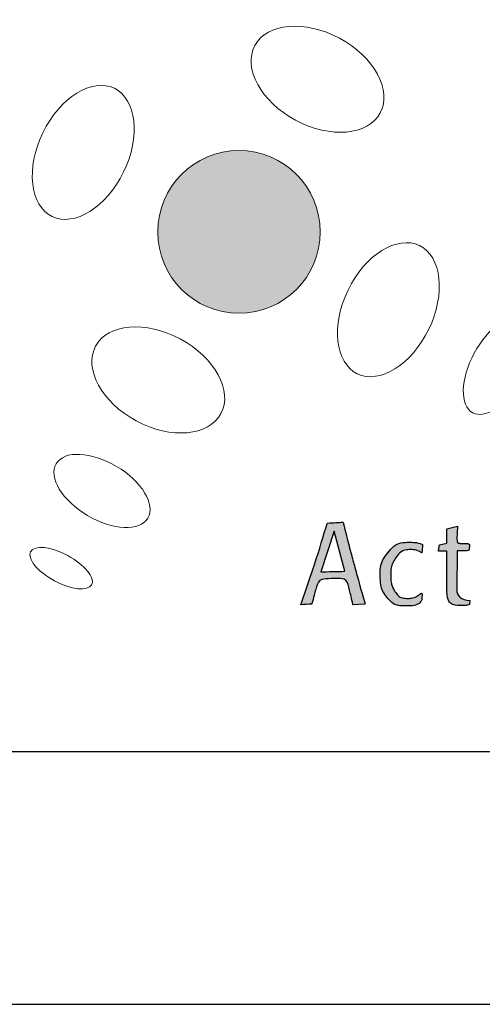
# Model space of a CAD drawing. Header units: millimetres. Extents: x 15 to 415, y 5 to 292.
# Tile 17 of 24: x 370.35 to 379.51, y 5.21 to 24.69. Entities that reach past the tile are written whole.
import ezdxf
from ezdxf.enums import TextEntityAlignment as Align

# ---------------------------------------------------------------- set-up
doc = ezdxf.new("R2010")
doc.units = ezdxf.units.MM
doc.layers.add('CALQUE_1', color=179, linetype='Continuous')
doc.layers.add('SLD-0', color=179, linetype='Continuous')
doc.styles.add('SLDTEXTSTYLE1', font='TXT', dxfattribs={"width": 0.75})

# ---------------------------------------------------------------- blocks, each defined once
blk = doc.blocks.new('CLIENT_TPL')
at = {"layer": 'CALQUE_1'}
h = blk.add_hatch(color=24, dxfattribs=at)
edge = h.paths.add_edge_path(flags=0)
edge.add_arc((717.768, 47.574), 3.218, 0, 360)
h = blk.add_hatch(color=139, dxfattribs=at)
edge = h.paths.add_edge_path(flags=0)
edge.add_spline(control_points=[(720.64, 32.842), (720.497, 32.842), (720.358, 32.836), (720.222, 32.823)], knot_values=[0, 0, 0, 0, 1, 1, 1, 1], weights=[1, 1, 1, 1], degree=3, periodic=0)
edge.add_line((720.222, 32.823), (720.756, 34.419))
edge.add_spline(control_points=[(720.756, 34.419), (720.95, 35.012), (721.117, 35.551), (721.256, 36.037)], knot_values=[0, 0, 0, 0, 1, 1, 1, 1], weights=[1, 1, 1, 1], degree=3, periodic=0)
edge.add_line((721.256, 36.037), (721.276, 36.056))
edge.add_spline(control_points=[(721.276, 36.056), (721.506, 36.066), (721.708, 36.078), (721.883, 36.091)], knot_values=[0, 0, 0, 0, 1, 1, 1, 1], weights=[1, 1, 1, 1], degree=3, periodic=0)
edge.add_line((721.883, 36.091), (721.898, 36.076))
edge.add_spline(control_points=[(721.898, 36.076), (721.992, 35.668), (722.129, 35.132), (722.31, 34.468), (722.43, 34.024), (722.581, 33.49), (722.762, 32.865)], knot_values=[0, 0, 0, 0, 1, 2, 3, 4, 4, 4, 4], weights=[1, 1, 1, 1, 1, 1, 1], degree=3, periodic=0)
edge.add_line((722.762, 32.865), (722.743, 32.846))
edge.add_line((722.743, 32.846), (722.291, 32.823))
edge.add_line((722.291, 32.823), (722.276, 32.837))
edge.add_spline(control_points=[(722.276, 32.837), (722.225, 33.067), (722.144, 33.409), (722.034, 33.864), (721.69, 33.861), (721.321, 33.855), (720.926, 33.845), (720.81, 33.444), (720.719, 33.117), (720.654, 32.862)], knot_values=[0, 0, 0, 0, 1, 2, 3, 4, 5, 6, 7, 7, 7, 7], weights=[1, 1, 1, 1, 1, 1, 1, 1, 1, 1], degree=3, periodic=0)
edge.add_line((720.654, 32.862), (720.64, 32.842))
edge = h.paths.add_edge_path(flags=0)
edge.add_spline(control_points=[(721.014, 34.127), (721.301, 34.131), (721.616, 34.137), (721.958, 34.146)], knot_values=[0, 0, 0, 0, 1, 1, 1, 1], weights=[1, 1, 1, 1], degree=3, periodic=0)
edge.add_line((721.958, 34.146), (721.54, 35.739))
edge.add_line((721.54, 35.739), (721.014, 34.127))
h = blk.add_hatch(color=139, dxfattribs=at)
edge = h.paths.add_edge_path(flags=0)
edge.add_spline(control_points=[(726.425, 35.926), (726.41, 35.821), (726.399, 35.596), (726.392, 35.252), (726.506, 35.252), (726.676, 35.252), (726.901, 35.252), (726.891, 35.168), (726.886, 35.071), (726.886, 34.961), (726.809, 34.961), (726.649, 34.959), (726.406, 34.956)], knot_values=[0, 0, 0, 0, 1, 2, 3, 4, 5, 6, 7, 8, 9, 10, 10, 10, 10], weights=[1, 1, 1, 1, 1, 1, 1, 1, 1, 1, 1, 1, 1], degree=3, periodic=0)
edge.add_line((726.406, 34.956), (726.392, 33.43))
edge.add_spline(control_points=[(726.392, 33.43), (726.388, 33.168), (726.56, 33.02), (726.906, 32.988)], knot_values=[0, 0, 0, 0, 1, 1, 1, 1], weights=[1, 1, 1, 1], degree=3, periodic=0)
edge.add_line((726.906, 32.988), (726.896, 32.827))
edge.add_spline(control_points=[(726.896, 32.827), (726.812, 32.805), (726.726, 32.793), (726.639, 32.793), (726.215, 32.793), (726.004, 32.975), (726.004, 33.337)], knot_values=[0, 0, 0, 0, 1, 2, 3, 4, 4, 4, 4], weights=[1, 1, 1, 1, 1, 1, 1], degree=3, periodic=0)
edge.add_line((726.004, 33.337), (726.004, 34.949))
edge.add_line((726.004, 34.949), (725.662, 34.949))
edge.add_line((725.662, 34.949), (725.662, 34.968))
edge.add_line((725.662, 34.968), (725.706, 35.197))
edge.add_line((725.706, 35.197), (726.004, 35.26))
edge.add_line((726.004, 35.26), (726.004, 35.824))
edge.add_line((726.004, 35.824), (726.425, 35.926))
h = blk.add_hatch(color=139, dxfattribs=at)
edge = h.paths.add_edge_path(flags=0)
edge.add_spline(control_points=[(725.035, 35.206), (725.025, 35.083), (725.017, 34.975), (725.011, 34.881)], knot_values=[0, 0, 0, 0, 1, 1, 1, 1], weights=[1, 1, 1, 1], degree=3, periodic=0)
edge.add_line((725.011, 34.881), (724.996, 34.876))
edge.add_spline(control_points=[(724.996, 34.876), (724.873, 34.961), (724.735, 35.003), (724.583, 35.003), (724.327, 35.003), (724.121, 34.888), (723.966, 34.657), (723.833, 34.456), (723.77, 34.221), (723.776, 33.952), (723.783, 33.712), (723.838, 33.514), (723.942, 33.358), (724.061, 33.17), (724.235, 33.076), (724.462, 33.076), (724.653, 33.076), (724.842, 33.161), (725.03, 33.331), (725.017, 33.178), (725.009, 33.057), (725.006, 32.966), (724.866, 32.84), (724.656, 32.776), (724.374, 32.776), (724.054, 32.776), (723.803, 32.893), (723.621, 33.126), (723.456, 33.337), (723.369, 33.607), (723.359, 33.938), (723.349, 34.301), (723.45, 34.613), (723.66, 34.876), (723.88, 35.155), (724.17, 35.294), (724.53, 35.294), (724.727, 35.294), (724.896, 35.265), (725.035, 35.206)], knot_values=[0, 0, 0, 0, 1, 2, 3, 4, 5, 6, 7, 8, 9, 10, 11, 12, 13, 14, 15, 16, 17, 18, 19, 20, 21, 22, 23, 24, 25, 26, 27, 28, 29, 30, 31, 32, 33, 34, 35, 36, 37, 37, 37, 37], weights=[1, 1, 1, 1, 1, 1, 1, 1, 1, 1, 1, 1, 1, 1, 1, 1, 1, 1, 1, 1, 1, 1, 1, 1, 1, 1, 1, 1, 1, 1, 1, 1, 1, 1, 1, 1, 1, 1, 1, 1], degree=3, periodic=0)
at = {"color": 7, "linetype": 'Continuous', "lineweight": 0}
blk.add_line((518.55, 27.016), (788.55, 27.016), dxfattribs=at)
blk.add_circle((717.768, 47.574), 3.218, dxfattribs=at)
for centre, major_axis, ratio in [((720.879, 53.612), (2.482, -1.333), 0.652895), ((711.601, 50.72), (1.232, 2.533), 0.630605), ((723.683, 44.496), (1.232, 2.533), 0.630605), ((714.572, 41.717), (2.482, -1.333), 0.652895), ((728.011, 42.27), (0.994, 1.85), 0.503322), ((712.343, 37.327), (1.815, -1.074), 0.535163), ((710.725, 34.269), (1.207, -0.653), 0.410926)]:
    blk.add_ellipse(centre, major_axis=major_axis, ratio=ratio, dxfattribs=at)
at = {"layer": 'CALQUE_1'}
for p, q in [((721.256, 36.037), (721.276, 36.056)), ((721.883, 36.091), (721.898, 36.076)), ((726.004, 35.824), (726.425, 35.926)), ((721.54, 35.739), (721.014, 34.127)), ((721.958, 34.146), (721.54, 35.739)), ((726.004, 35.26), (726.004, 35.824)), ((725.662, 34.968), (725.706, 35.197)), ((725.706, 35.197), (726.004, 35.26)), ((725.011, 34.881), (724.996, 34.876)), ((725.662, 34.949), (725.662, 34.968)), ((726.004, 34.949), (725.662, 34.949)), ((726.004, 33.337), (726.004, 34.949)), ((726.406, 34.956), (726.392, 33.43)), ((720.222, 32.823), (720.756, 34.419)), ((720.654, 32.862), (720.64, 32.842)), ((722.291, 32.823), (722.276, 32.837)), ((722.743, 32.846), (722.291, 32.823)), ((722.762, 32.865), (722.743, 32.846)), ((726.906, 32.988), (726.896, 32.827))]:
    blk.add_line(p, q, dxfattribs=at)
for points in [[(720.756, 34.419), (720.95, 35.012), (721.117, 35.551), (721.256, 36.037)], [(721.276, 36.056), (721.506, 36.066), (721.708, 36.078), (721.883, 36.091)], [(721.898, 36.076), (721.992, 35.668), (722.129, 35.132), (722.31, 34.468), (722.43, 34.024), (722.581, 33.49), (722.762, 32.865)], [(726.425, 35.926), (726.41, 35.821), (726.399, 35.596), (726.392, 35.252), (726.506, 35.252), (726.676, 35.252), (726.901, 35.252), (726.891, 35.168), (726.886, 35.071), (726.886, 34.961), (726.809, 34.961), (726.649, 34.959), (726.406, 34.956)], [(724.996, 34.876), (724.873, 34.961), (724.735, 35.003), (724.583, 35.003), (724.327, 35.003), (724.121, 34.888), (723.966, 34.657), (723.833, 34.456), (723.77, 34.221), (723.776, 33.952), (723.783, 33.712), (723.838, 33.514), (723.942, 33.358), (724.061, 33.17), (724.235, 33.076), (724.462, 33.076), (724.653, 33.076), (724.842, 33.161), (725.03, 33.331), (725.017, 33.178), (725.009, 33.057), (725.006, 32.966), (724.866, 32.84), (724.656, 32.776), (724.374, 32.776), (724.054, 32.776), (723.803, 32.893), (723.621, 33.126), (723.456, 33.337), (723.369, 33.607), (723.359, 33.938), (723.349, 34.301), (723.45, 34.613), (723.66, 34.876), (723.88, 35.155), (724.17, 35.294), (724.53, 35.294), (724.727, 35.294), (724.896, 35.265), (725.035, 35.206)], [(725.035, 35.206), (725.025, 35.083), (725.017, 34.975), (725.011, 34.881)], [(721.014, 34.127), (721.301, 34.131), (721.616, 34.137), (721.958, 34.146)], [(722.276, 32.837), (722.225, 33.067), (722.144, 33.409), (722.034, 33.864), (721.69, 33.861), (721.321, 33.855), (720.926, 33.845), (720.81, 33.444), (720.719, 33.117), (720.654, 32.862)], [(726.896, 32.827), (726.812, 32.805), (726.726, 32.793), (726.639, 32.793), (726.215, 32.793), (726.004, 32.975), (726.004, 33.337)], [(726.392, 33.43), (726.388, 33.168), (726.56, 33.02), (726.906, 32.988)], [(720.64, 32.842), (720.497, 32.842), (720.358, 32.836), (720.222, 32.823)]]:
    blk.add_open_spline(points, degree=3, dxfattribs=at)
at = {"color": 7, "linetype": 'Continuous', "lineweight": 0, "style": 'SLDTEXTSTYLE1', "width": 0.75}
for tag, height, p in [('REF_ASM', 5.821, (716.307, 121.735)), ('ECHELLE', 6.35, (560.731, 52.26)), ('REVISION', 6.35, (651.894, 52.26)), ('FORMAT', 6.35, (561.113, 32.125)), ('FOLIO', 6.35, (647.779, 32.125))]:
    blk.add_attdef(tag, text='', height=height, dxfattribs=at).set_placement(p, align=Align.BOTTOM_LEFT)
at = {"color": 7, "linetype": 'Continuous', "lineweight": 0}
blk.add_attdef('DESIGNATION', (0, 0), '', height=1, dxfattribs=at)

msp = doc.modelspace()

# ---------------------------------------------------------------- linework, layer by layer
at = {"layer": 'SLD-0', "color": 179, "linetype": 'Continuous'}
for p, q in [((20.078844, 10.21478), (410.078844, 10.21478)), ((15.078844, 5.21478), (415.078844, 5.21478))]:
    msp.add_line(p, q, dxfattribs=at)

# ---------------------------------------------------------------- block references
at = {"color": 7, "linetype": 'Continuous', "xscale": 0.5, "yscale": 0.5, "zscale": 0.5}
msp.add_blockref('CLIENT_TPL', (15.803755, -3.293458), dxfattribs=at)

doc.saveas('drawing.dxf')
